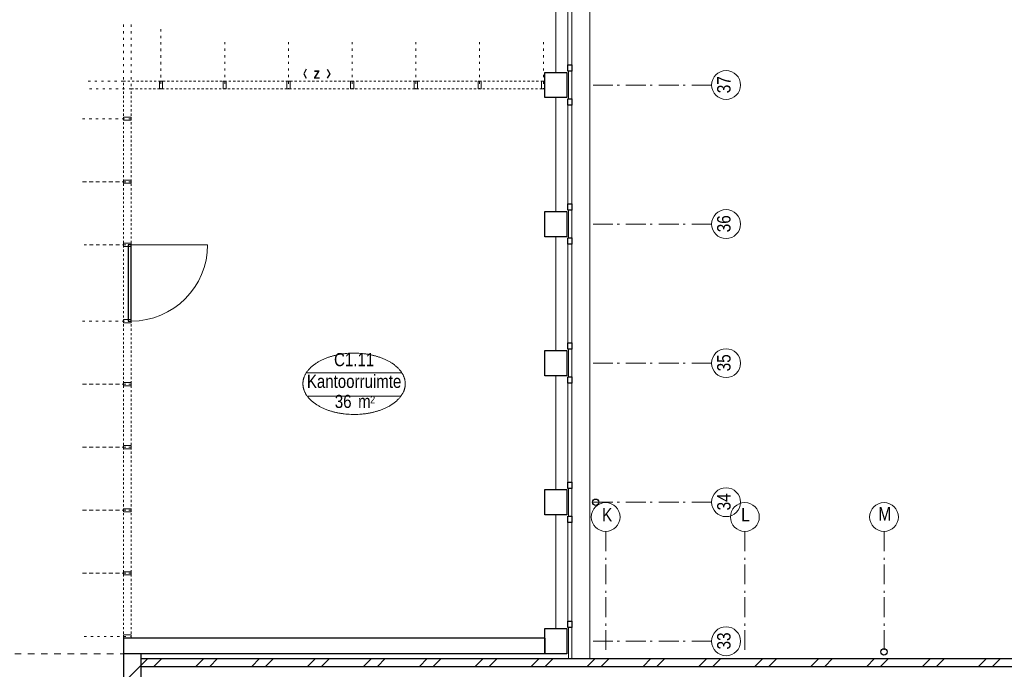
# Model space of a CAD drawing. Header units: millimetres. Extents: x 274611 to 749520, y 175257 to 298905.
# Tile 49 of 251: x 509571 to 522022, y 227107 to 235329. Entities that reach past the tile are written whole.
import ezdxf
from ezdxf.enums import TextEntityAlignment as Align

# ---------------------------------------------------------------- set-up
doc = ezdxf.new("R2010")
doc.units = ezdxf.units.MM
doc.header["$LTSCALE"] = 400
doc.header["$PDMODE"] = 1
doc.header["$PDSIZE"] = 15
for name, pattern in [('STYLE_01', [0.416641, 0.208282, -0.208359]), ('STYLE_05', [0.208282, 0.069427, -0.138855]), ('STYLE_06', [1.041641, 0.625, -0.208282, 0.069427, -0.138931]), ('STYLE_21', [0.138889, 0.069444, -0.069444])]:
    doc.linetypes.add(name, pattern=pattern)
for name, color, linetype, lineweight in [('Binnenkozijnen', 140, 'Continuous', 15), ('Buitenkozijnen', 140, 'Continuous', 15), ('Interieur-deur', 43, 'Continuous', 9), ('Interieur-scheidingswand-horizontaal', 5, 'Continuous', 25), ('Interieur-systeemwand glas', 140, 'STYLE_21', 15), ('Kozijnmerken', 43, 'Continuous', 9), ('Lijn-stramien', 5, 'STYLE_06', 9), ('mat-baksteen', 5, 'Continuous', 25), ('mat-beton (ihwg)', 5, 'Continuous', 25), ('mat-kalkzandsteen', 5, 'Continuous', 25), ('None', 7, 'Continuous', 9), ('Ruimtenummers', 5, 'Continuous', 25)]:
    doc.layers.add(name, color=color, linetype=linetype, lineweight=lineweight)
doc.styles.add('Arial Narrow', font='ARIALN.TTF', dxfattribs={"height": 222.25})
doc.styles.add('Arial Narrow (bold)', font='ARIALNB.TTF', dxfattribs={"height": 172.861111})

# ---------------------------------------------------------------- blocks, each defined once
blk = doc.blocks.new('*X369')
at = {"layer": 'None', "lineweight": 9}
for p, q in [((-8599, 8372), (-8379, 8592)), ((-8599, 7947), (-8379, 8167)), ((-8599, 7523), (-8379, 7743)), ((-8599, 7099), (-8379, 7319)), ((-8599, 6675), (-8379, 6895)), ((-8599, 6250), (-8379, 6470)), ((-8599, 5826), (-8379, 6046)), ((-8599, 5402), (-8379, 5622)), ((-8599, 4978), (-8379, 5198)), ((-8599, 4553), (-8379, 4773)), ((-8599, 4129), (-8379, 4349)), ((-8599, 3705), (-8379, 3925))]:
    blk.add_line(p, q, dxfattribs=at)
blk = doc.blocks.new('*U784')
at = {"layer": 'Interieur-deur', "color": 140, "linetype": 'Continuous', "lineweight": 15}
blk.add_line((-7535, 13918), (-8499, 13918), dxfattribs=at)
at = {"layer": 'Interieur-deur', "color": 92, "linetype": 'Continuous', "lineweight": 25}
blk.add_lwpolyline([(-8499, 12952), (-8499, 13918), (-8539, 13918), (-8539, 12952)], close=True, dxfattribs=at)
at = {"layer": 'Interieur-deur', "color": 140, "linetype": 'Continuous', "lineweight": 15}
blk.add_arc((-8499, 13918), 966, 270, 0, dxfattribs=at)
at = {"layer": 'Interieur-systeemwand glas', "color": 43, "linetype": 'Continuous', "lineweight": 9}
for points in [[(-8499, 13898), (-8499, 13938), (-8599, 13938), (-8599, 13898)], [(-8499, 12932), (-8499, 12972), (-8599, 12972), (-8599, 12932)]]:
    blk.add_lwpolyline(points, close=True, dxfattribs=at)
at = {"layer": 'Lijn-stramien', "color": 8, "linetype": 'STYLE_05', "lineweight": 5}
for p, q in [((-8499, 13918), (-9075, 13918)), ((-8499, 12952), (-9075, 12952))]:
    blk.add_line(p, q, dxfattribs=at)
at = {"layer": 'None', "linetype": 'Continuous', "lineweight": 5}
for p in [(-8499, 13918), (-8499, 12952)]:
    blk.add_point(p, dxfattribs=at)
blk = doc.blocks.new('Gevelpui best 1410 (2D)')
at = {"layer": 'Buitenkozijnen', "lineweight": 15}
for p, q in [((-260, 0), (-260, -1410)), ((-260, 0), (-210, 0)), ((-210, 0), (-210, -1410)), ((-260, -1410), (-210, -1410))]:
    blk.add_line(p, q, dxfattribs=at)
at = {"layer": 'Buitenkozijnen', "color": 92, "lineweight": 25}
for points in [[(-260, 0), (-210, 0), (-210, -80), (-260, -80)], [(-260, -1330), (-210, -1330), (-210, -1410), (-260, -1410)]]:
    blk.add_lwpolyline(points, close=True, dxfattribs=at)
at = {"layer": 'None', "color": 43, "linetype": 'Continuous', "lineweight": 9}
blk.add_line((-410, 15), (-410, -1425), dxfattribs=at)
blk = doc.blocks.new('*X931')
at = {"layer": 'None', "lineweight": 9}
for p, q in [((-8379, 8592), (-8291, 8680)), ((-8214, 8580), (-8114, 8680)), ((-7683, 8580), (-7583, 8680)), ((-7507, 8580), (-7407, 8680)), ((-6976, 8580), (-6876, 8680)), ((-6800, 8580), (-6700, 8680)), ((-6269, 8580), (-6169, 8680)), ((-6093, 8580), (-5993, 8680)), ((-5562, 8580), (-5462, 8680)), ((-5386, 8580), (-5286, 8680)), ((-4855, 8580), (-4755, 8680)), ((-4679, 8580), (-4579, 8680)), ((-4148, 8580), (-4048, 8680)), ((-3972, 8580), (-3872, 8680)), ((-3441, 8580), (-3341, 8680)), ((-3264, 8580), (-3164, 8680)), ((-2734, 8580), (-2634, 8680)), ((-2557, 8580), (-2457, 8680)), ((-2027, 8580), (-1927, 8680)), ((-1850, 8580), (-1750, 8680)), ((-1319, 8580), (-1219, 8680)), ((-1143, 8580), (-1043, 8680)), ((-612, 8580), (-512, 8680)), ((-436, 8580), (-336, 8680)), ((95, 8580), (195, 8680)), ((271, 8580), (371, 8680)), ((802, 8580), (902, 8680)), ((978, 8580), (1078, 8680)), ((1509, 8580), (1609, 8680)), ((1685, 8580), (1785, 8680)), ((2216, 8580), (2316, 8680)), ((2392, 8580), (2492, 8680))]:
    blk.add_line(p, q, dxfattribs=at)
blk = doc.blocks.new('HWA')
at = {"layer": 'None', "color": 92, "linetype": 'Continuous', "lineweight": 25}
blk.add_circle((0, -74), 40, dxfattribs=at)
blk = doc.blocks.new('Kolom 280x320')
at = {"layer": 'mat-beton (ihwg)', "lineweight": 25}
blk.add_lwpolyline([(-300, 160), (-20, 160), (-20, -160), (-300, -160)], close=True, dxfattribs=at)
at = {"layer": 'None', "color": 92, "linetype": 'Continuous', "lineweight": 5}
blk.add_point((0, 0), dxfattribs=at)
blk = doc.blocks.new('Ruimtenummer UV 50')
at = {"layer": 'Ruimtenummers', "color": 8, "lineweight": 5}
for p, q in [((602, 157), (-602, 157)), ((595, -137), (-595, -137))]:
    blk.add_line(p, q, dxfattribs=at)
blk.add_open_spline([(-323, 354), (-173, 406), (173, 406), (323, 354), (473, 302), (560, 212), (647, 122), (647, 18), (647, -86), (560, -176), (473, -266), (323, -318), (173, -370), (-173, -370), (-323, -318), (-474, -266), (-560, -176), (-647, -86), (-647, 18), (-647, 122), (-560, 212), (-474, 302), (-323, 354)], degree=2, knots=[0, 0, 0, 0.09962, 0.19924, 0.19924, 0.283607, 0.283607, 0.349619, 0.349619, 0.415638, 0.415638, 0.5, 0.5, 0.59962, 0.69924, 0.69924, 0.783607, 0.783607, 0.849619, 0.849619, 0.915638, 0.915638, 1, 1, 1], dxfattribs=at)
at = {"layer": 'Ruimtenummers', "attachment_point": 2, "style": 'Arial Narrow'}
for s, insert, char_height in [(' m', (104, -122), 165.9), (' 2', (220, -133), 96.8)]:
    blk.add_mtext(s, dxfattribs=dict(at, insert=insert, char_height=char_height))
at = {"layer": 'Ruimtenummers', "style": 'Arial Narrow'}
for tag, p in [('Nummer', (0, 407)), ('Naam', (0, 132)), ('Oppervlak', (-138, -122))]:
    blk.add_attdef(tag, text='', height=166, dxfattribs=at).set_placement(p, align=Align.TOP_CENTER)
blk = doc.blocks.new('*U1171')
at = {"layer": 'Interieur-systeemwand glas', "color": 43, "linetype": 'Continuous', "lineweight": 9}
blk.add_lwpolyline([(-3309, 15990), (-3309, 15890), (-3269, 15890), (-3269, 15990)], close=True, dxfattribs=at)
at = {"layer": 'Interieur-systeemwand glas', "color": 43, "linetype": 'Continuous', "lineweight": 15}
blk.add_point((-3289, 15990), dxfattribs=at)
blk = doc.blocks.new('Kozijnmerk 50')
at = {"layer": 'Kozijnmerken', "color": 92, "linetype": 'Continuous', "lineweight": 25}
for points in [[(-132, 51), (-165, -6), (-132, -62)], [(132, 51), (165, -6), (132, -62)]]:
    blk.add_lwpolyline(points, dxfattribs=at)
at = {"layer": 'None', "color": 43, "style": 'Arial Narrow (bold)'}
blk.add_attdef('merk', text='', height=138, dxfattribs=at).set_placement((0, 0), align=Align.MIDDLE_CENTER)
blk = doc.blocks.new('*U1462')
at = {"layer": 'Interieur-systeemwand glas', "color": 43, "linetype": 'Continuous', "lineweight": 9}
for points in [[(-8103, 15990), (-8103, 15890), (-8143, 15890), (-8143, 15990)], [(-8599, 15534), (-8499, 15534), (-8499, 15494), (-8599, 15494)]]:
    blk.add_lwpolyline(points, close=True, dxfattribs=at)
at = {"layer": 'Interieur-systeemwand glas', "color": 43, "linetype": 'Continuous', "lineweight": 15}
for p in [(-8123, 15990), (-8499, 15514), (-8499, 15514)]:
    blk.add_point(p, dxfattribs=at)
at = {"layer": 'Lijn-stramien', "color": 8, "linetype": 'STYLE_05', "lineweight": 5}
for p, q in [((-8599, 15990), (-9055, 15990)), ((-8499, 15890), (-9055, 15890)), ((-8499, 15514), (-9055, 15514))]:
    blk.add_line(p, q, dxfattribs=at)
at = {"layer": 'None', "linetype": 'Continuous', "lineweight": 5}
blk.add_point((-8103, 15940), dxfattribs=at)
blk = doc.blocks.new('*U1465')
at = {"layer": 'Lijn-stramien', "color": 8, "linetype": 'STYLE_05', "lineweight": 5}
for p, q in [((-8599, 16705), (-8599, 15990)), ((-8499, 16705), (-8499, 15890)), ((-8123, 16645), (-8123, 15990))]:
    blk.add_line(p, q, dxfattribs=at)
at = {"layer": 'None', "color": 7}
blk.add_blockref('*U1462', (0, 0), dxfattribs=at)
blk = doc.blocks.new('*U1467')
at = {"layer": 'Interieur-systeemwand glas', "color": 43, "linetype": 'Continuous', "lineweight": 9}
blk.add_lwpolyline([(-8599, 14736), (-8499, 14736), (-8499, 14696), (-8599, 14696)], close=True, dxfattribs=at)
at = {"layer": 'Interieur-systeemwand glas', "color": 43, "linetype": 'Continuous', "lineweight": 15}
for p in [(-8599, 15514), (-8599, 14716)]:
    blk.add_point(p, dxfattribs=at)
at = {"layer": 'Lijn-stramien', "color": 8, "linetype": 'STYLE_05', "lineweight": 5}
for p, q in [((-8503, 15514), (-9133, 15514)), ((-9093, 14716), (-8499, 14716))]:
    blk.add_line(p, q, dxfattribs=at)
blk = doc.blocks.new('*U1469')
at = {"layer": 'Interieur-systeemwand glas', "color": 43, "linetype": 'Continuous', "lineweight": 9}
blk.add_lwpolyline([(-8599, 13938), (-8499, 13938), (-8499, 13898), (-8599, 13898)], close=True, dxfattribs=at)
at = {"layer": 'Interieur-systeemwand glas', "color": 43, "linetype": 'Continuous', "lineweight": 15}
for p in [(-8599, 14716), (-8599, 13918)]:
    blk.add_point(p, dxfattribs=at)
at = {"layer": 'Lijn-stramien', "color": 8, "linetype": 'STYLE_05', "lineweight": 5}
for p, q in [((-8503, 14716), (-9133, 14716)), ((-9093, 13918), (-8499, 13918))]:
    blk.add_line(p, q, dxfattribs=at)
blk = doc.blocks.new('*U1471')
at = {"layer": 'Interieur-systeemwand glas', "color": 43, "linetype": 'Continuous', "lineweight": 9}
blk.add_lwpolyline([(-8599, 12174), (-8499, 12174), (-8499, 12134), (-8599, 12134)], close=True, dxfattribs=at)
at = {"layer": 'Interieur-systeemwand glas', "color": 43, "linetype": 'Continuous', "lineweight": 15}
for p in [(-8599, 12952), (-8599, 12154)]:
    blk.add_point(p, dxfattribs=at)
at = {"layer": 'Lijn-stramien', "color": 8, "linetype": 'STYLE_05', "lineweight": 5}
for p, q in [((-8503, 12952), (-9133, 12952)), ((-9093, 12154), (-8499, 12154))]:
    blk.add_line(p, q, dxfattribs=at)
blk = doc.blocks.new('*U1473')
at = {"layer": 'Interieur-systeemwand glas', "color": 43, "linetype": 'Continuous', "lineweight": 9}
blk.add_lwpolyline([(-8599, 11376), (-8499, 11376), (-8499, 11336), (-8599, 11336)], close=True, dxfattribs=at)
at = {"layer": 'Interieur-systeemwand glas', "color": 43, "linetype": 'Continuous', "lineweight": 15}
for p in [(-8599, 12154), (-8599, 11356)]:
    blk.add_point(p, dxfattribs=at)
at = {"layer": 'Lijn-stramien', "color": 8, "linetype": 'STYLE_05', "lineweight": 5}
for p, q in [((-8503, 12154), (-9133, 12154)), ((-9093, 11356), (-8499, 11356))]:
    blk.add_line(p, q, dxfattribs=at)
blk = doc.blocks.new('*U1475')
at = {"layer": 'Interieur-systeemwand glas', "color": 43, "linetype": 'Continuous', "lineweight": 9}
blk.add_lwpolyline([(-8599, 10578), (-8499, 10578), (-8499, 10538), (-8599, 10538)], close=True, dxfattribs=at)
at = {"layer": 'Interieur-systeemwand glas', "color": 43, "linetype": 'Continuous', "lineweight": 15}
for p in [(-8599, 11356), (-8599, 10558)]:
    blk.add_point(p, dxfattribs=at)
at = {"layer": 'Lijn-stramien', "color": 8, "linetype": 'STYLE_05', "lineweight": 5}
for p, q in [((-8503, 11356), (-9133, 11356)), ((-9093, 10558), (-8499, 10558))]:
    blk.add_line(p, q, dxfattribs=at)
blk = doc.blocks.new('*U1477')
at = {"layer": 'Interieur-systeemwand glas', "color": 43, "linetype": 'Continuous', "lineweight": 9}
blk.add_lwpolyline([(-8599, 9780), (-8499, 9780), (-8499, 9740), (-8599, 9740)], close=True, dxfattribs=at)
at = {"layer": 'Interieur-systeemwand glas', "color": 43, "linetype": 'Continuous', "lineweight": 15}
for p in [(-8599, 10558), (-8599, 9760)]:
    blk.add_point(p, dxfattribs=at)
at = {"layer": 'Lijn-stramien', "color": 8, "linetype": 'STYLE_05', "lineweight": 5}
for p, q in [((-8503, 10558), (-9133, 10558)), ((-9093, 9760), (-8499, 9760))]:
    blk.add_line(p, q, dxfattribs=at)
blk = doc.blocks.new('*U1479')
at = {"layer": 'Interieur-systeemwand glas', "color": 43, "linetype": 'Continuous', "lineweight": 9}
blk.add_lwpolyline([(-8599, 8982), (-8499, 8982), (-8499, 8942), (-8599, 8942)], close=True, dxfattribs=at)
at = {"layer": 'Interieur-systeemwand glas', "color": 43, "linetype": 'Continuous', "lineweight": 15}
for p in [(-8599, 9760), (-8599, 8962)]:
    blk.add_point(p, dxfattribs=at)
at = {"layer": 'Lijn-stramien', "color": 8, "linetype": 'STYLE_05', "lineweight": 5}
for p, q in [((-8503, 9760), (-9133, 9760)), ((-9093, 8962), (-8499, 8962))]:
    blk.add_line(p, q, dxfattribs=at)
blk = doc.blocks.new('*U1481')
at = {"layer": 'Interieur-systeemwand glas', "color": 43, "linetype": 'Continuous', "lineweight": 9}
blk.add_lwpolyline([(-8143, 15990), (-8103, 15990), (-8103, 15890), (-8143, 15890)], close=True, dxfattribs=at)
at = {"layer": 'Interieur-systeemwand glas', "color": 43, "linetype": 'Continuous', "lineweight": 15}
for p in [(-8123, 15990), (-7317, 15990)]:
    blk.add_point(p, dxfattribs=at)
at = {"layer": 'Lijn-stramien', "color": 8, "linetype": 'STYLE_05', "lineweight": 5}
for p, q in [((-8123, 16484), (-8123, 15890)), ((-7317, 16484), (-7317, 15890))]:
    blk.add_line(p, q, dxfattribs=at)
blk = doc.blocks.new('*U1483')
at = {"layer": 'Interieur-systeemwand glas', "color": 43, "linetype": 'Continuous', "lineweight": 9}
blk.add_lwpolyline([(-7337, 15990), (-7297, 15990), (-7297, 15890), (-7337, 15890)], close=True, dxfattribs=at)
at = {"layer": 'Interieur-systeemwand glas', "color": 43, "linetype": 'Continuous', "lineweight": 15}
for p in [(-7317, 15990), (-6511, 15990)]:
    blk.add_point(p, dxfattribs=at)
at = {"layer": 'Lijn-stramien', "color": 8, "linetype": 'STYLE_05', "lineweight": 5}
for p, q in [((-7317, 16484), (-7317, 15890)), ((-6511, 16484), (-6511, 15890))]:
    blk.add_line(p, q, dxfattribs=at)
blk = doc.blocks.new('*U1485')
at = {"layer": 'Interieur-systeemwand glas', "color": 43, "linetype": 'Continuous', "lineweight": 9}
blk.add_lwpolyline([(-6531, 15990), (-6491, 15990), (-6491, 15890), (-6531, 15890)], close=True, dxfattribs=at)
at = {"layer": 'Interieur-systeemwand glas', "color": 43, "linetype": 'Continuous', "lineweight": 15}
for p in [(-6511, 15990), (-5705, 15990)]:
    blk.add_point(p, dxfattribs=at)
at = {"layer": 'Lijn-stramien', "color": 8, "linetype": 'STYLE_05', "lineweight": 5}
for p, q in [((-6511, 16484), (-6511, 15890)), ((-5705, 16484), (-5705, 15890))]:
    blk.add_line(p, q, dxfattribs=at)
blk = doc.blocks.new('*U1487')
at = {"layer": 'Interieur-systeemwand glas', "color": 43, "linetype": 'Continuous', "lineweight": 9}
blk.add_lwpolyline([(-5725, 15990), (-5685, 15990), (-5685, 15890), (-5725, 15890)], close=True, dxfattribs=at)
at = {"layer": 'Interieur-systeemwand glas', "color": 43, "linetype": 'Continuous', "lineweight": 15}
for p in [(-5705, 15990), (-4899, 15990)]:
    blk.add_point(p, dxfattribs=at)
at = {"layer": 'Lijn-stramien', "color": 8, "linetype": 'STYLE_05', "lineweight": 5}
for p, q in [((-5705, 16484), (-5705, 15890)), ((-4899, 16484), (-4899, 15890))]:
    blk.add_line(p, q, dxfattribs=at)
blk = doc.blocks.new('*U1489')
at = {"layer": 'Interieur-systeemwand glas', "color": 43, "linetype": 'Continuous', "lineweight": 9}
blk.add_lwpolyline([(-4919, 15990), (-4879, 15990), (-4879, 15890), (-4919, 15890)], close=True, dxfattribs=at)
at = {"layer": 'Interieur-systeemwand glas', "color": 43, "linetype": 'Continuous', "lineweight": 15}
for p in [(-4899, 15990), (-4093, 15990)]:
    blk.add_point(p, dxfattribs=at)
at = {"layer": 'Lijn-stramien', "color": 8, "linetype": 'STYLE_05', "lineweight": 5}
for p, q in [((-4899, 16484), (-4899, 15890)), ((-4093, 16484), (-4093, 15890))]:
    blk.add_line(p, q, dxfattribs=at)
blk = doc.blocks.new('*U1491')
at = {"layer": 'Interieur-systeemwand glas', "color": 43, "linetype": 'Continuous', "lineweight": 9}
blk.add_lwpolyline([(-4113, 15990), (-4073, 15990), (-4073, 15890), (-4113, 15890)], close=True, dxfattribs=at)
at = {"layer": 'Interieur-systeemwand glas', "color": 43, "linetype": 'Continuous', "lineweight": 15}
for p in [(-4093, 15990), (-3287, 15990)]:
    blk.add_point(p, dxfattribs=at)
at = {"layer": 'Lijn-stramien', "color": 8, "linetype": 'STYLE_05', "lineweight": 5}
for p, q in [((-4093, 16484), (-4093, 15890)), ((-3287, 16484), (-3287, 15890))]:
    blk.add_line(p, q, dxfattribs=at)
blk = doc.blocks.new('*U1651')
at = {"layer": 'None', "color": 7, "linetype": 'STYLE_06', "lineweight": 9}
for p, q in [((-2499, 10290), (-2499, 8790)), ((-739, 10290), (-739, 8790)), ((1021, 10290), (1021, 8790))]:
    blk.add_line(p, q, dxfattribs=at)

msp = doc.modelspace()

# ---------------------------------------------------------------- linework, layer by layer
at = {"layer": 'Buitenkozijnen', "color": 43, "lineweight": 9, "flags": 128}
msp.add_lwpolyline([(516761.28099, 250937.18879), (516781.28099, 250937.18879), (516781.28099, 227242.18879), (516761.28099, 227242.18879)], dxfattribs=at)
at = {"layer": 'Buitenkozijnen', "lineweight": 15}
for points in [[(516511.28099, 234677.18879), (516551.32162, 234677.18879), (516551.32162, 234327.18879), (516511.28099, 234327.18879)], [(516511.28099, 232917.18879), (516551.32162, 232917.18879), (516551.32162, 232567.18879), (516511.28099, 232567.18879)], [(516511.28099, 231157.18879), (516551.32162, 231157.18879), (516551.32162, 230807.18879), (516511.28099, 230807.18879)], [(516511.28099, 229397.18879), (516551.32162, 229397.18879), (516551.32162, 229047.18879), (516511.28099, 229047.18879)], [(516511.28099, 227637.18879), (516551.32162, 227637.18879), (516551.32162, 227242.18879), (516511.28099, 227242.18879)]]:
    msp.add_lwpolyline(points, close=True, dxfattribs=at)
at = {"layer": 'Interieur-systeemwand glas', "lineweight": 15}
for p, q in [((510881.28099, 234552.18879), (516211.28099, 234552.18879)), ((510881.28099, 227502.18879), (510881.28099, 234552.18879)), ((510981.28099, 234452.18879), (516211.28099, 234452.18879)), ((510981.28099, 227502.18879), (510981.28099, 234452.18879))]:
    msp.add_line(p, q, dxfattribs=at)
at = {"layer": 'mat-baksteen', "lineweight": 25}
for p, q in [((511101.28099, 227242.18879), (531236.28099, 227242.18879)), ((511101.28099, 227142.18879), (531236.28099, 227142.18879))]:
    msp.add_line(p, q, dxfattribs=at)
at = {"layer": 'mat-beton (ihwg)', "lineweight": 25}
for p, q in [((510881.28099, 227502.18879), (510881.28099, 227302.18879)), ((516211.28099, 227502.18879), (510881.28099, 227502.18879)), ((516211.28099, 227502.18879), (516211.28099, 227302.18879)), ((516211.28099, 227302.18879), (510881.28099, 227302.18879))]:
    msp.add_line(p, q, dxfattribs=at)
at = {"layer": 'mat-kalkzandsteen', "lineweight": 25}
for p, q in [((510881.28099, 227302.18879), (510881.28099, 222062.17971)), ((511101.28099, 227302.18879), (511101.28099, 222282.17971))]:
    msp.add_line(p, q, dxfattribs=at)
at = {"layer": 'None', "color": 7, "linetype": 'STYLE_06', "lineweight": 9}
for p, q in [((518320.95643, 234502.18879), (516820.95643, 234502.18879)), ((518320.95643, 232742.18879), (516820.95643, 232742.18879)), ((518320.95643, 230982.18879), (516820.95643, 230982.18879)), ((518320.95643, 229222.18879), (516820.95643, 229222.18879)), ((518320.95643, 227462.18879), (516820.95643, 227462.18879))]:
    msp.add_line(p, q, dxfattribs=at)
at = {"layer": 'None', "color": 8, "linetype": 'STYLE_01', "lineweight": 5}
msp.add_line((503341.28099, 227302.18879), (516211.28099, 227302.18879), dxfattribs=at)
at = {"layer": 'None', "color": 43, "linetype": 'Continuous', "lineweight": 9}
for centre in [(518503.56284, 234502.18879), (518503.56284, 232742.18879), (518503.56284, 230982.18879), (518503.56284, 229222.18879), (516981.28099, 229034.79521), (518741.28099, 229034.79521), (520501.28099, 229034.79521), (518503.56284, 227462.18879)]:
    msp.add_circle(centre, 182.60642, dxfattribs=at)

# ---------------------------------------------------------------- block references
at = {"layer": 'Binnenkozijnen', "color": 7}
for name in ['*U1171', '*U784']:
    msp.add_blockref(name, (519480.22162, 218562.18879), dxfattribs=at)
at = {"layer": 'Buitenkozijnen', "color": 7}
for p in [(516761.28099, 236087.18879), (516761.28099, 234327.18879), (516761.28099, 232567.18879), (516761.28099, 230807.18879), (516761.28099, 229047.18879)]:
    msp.add_blockref('Gevelpui best 1410 (2D)', p, dxfattribs=at)
at = {"layer": 'Interieur-scheidingswand-horizontaal', "color": 7}
for name in ['*U1481', '*U1483', '*U1485', '*U1487', '*U1489', '*U1491', '*U1467', '*U1469', '*U1471', '*U1473', '*U1475', '*U1477', '*U1479']:
    msp.add_blockref(name, (519480.22162, 218562.18879), dxfattribs=at)
at = {"layer": 'Kozijnmerken', "color": 7}
msp.add_blockref('Kozijnmerk 50', (513327.28099, 234650.24714), dxfattribs=at).add_auto_attribs({'merk': 'z'})
at = {"layer": 'mat-baksteen'}
msp.add_blockref('*X931', (519480.22162, 218562.18879), dxfattribs=at)
at = {"layer": 'mat-beton (ihwg)', "color": 7}
for name, p in [('Kolom 280x320', (516511.28099, 234502.18879)), ('Kolom 280x320', (516511.28099, 232742.18879)), ('Kolom 280x320', (516511.28099, 230982.18879)), ('Kolom 280x320', (516511.28099, 229222.18879)), ('Kolom 280x320', (516511.28099, 227462.18879)), ('HWA', (520500.22162, 227402.18879))]:
    msp.add_blockref(name, p, dxfattribs=at)
at = {"layer": 'mat-kalkzandsteen'}
msp.add_blockref('*X369', (519480.22162, 218562.18879), dxfattribs=at)
at = {"layer": 'None', "color": 7}
for name in ['*U1465', '*U1651']:
    msp.add_blockref(name, (519480.22162, 218562.18879), dxfattribs=at)
at = {"layer": 'None', "color": 7, "rotation": 90}
msp.add_blockref('HWA', (516781.28099, 229222.18879), dxfattribs=at)
at = {"layer": 'Ruimtenummers'}
msp.add_blockref('Ruimtenummer UV 50', (513799.44026, 230702.8053), dxfattribs=at).add_auto_attribs({'Nummer': 'C1.11', 'Naam': 'Kantoorruimte', 'Oppervlak': '36'})

# ---------------------------------------------------------------- texts
at = {"layer": 'None', "color": 8, "char_height": 169.333333, "attachment_point": 1, "rotation": 90, "style": 'Arial Narrow'}
for s, insert in [('37', (518390.80526, 234398.18648)), ('36', (518390.80526, 232638.18648)), ('35', (518390.80526, 230878.18648)), ('34', (518390.80526, 229118.18648)), ('33', (518390.80526, 227358.18648))]:
    msp.add_mtext(s, dxfattribs=dict(at, insert=insert))
at = {"layer": 'None', "color": 8, "char_height": 169.33333, "attachment_point": 1, "style": 'Arial Narrow'}
for s, insert in [('K', (516935.48701, 229147.55279)), ('L', (518695.48701, 229147.55279)), ('M', (520429.31432, 229159.67854))]:
    msp.add_mtext(s, dxfattribs=dict(at, insert=insert))

doc.saveas('drawing.dxf')
